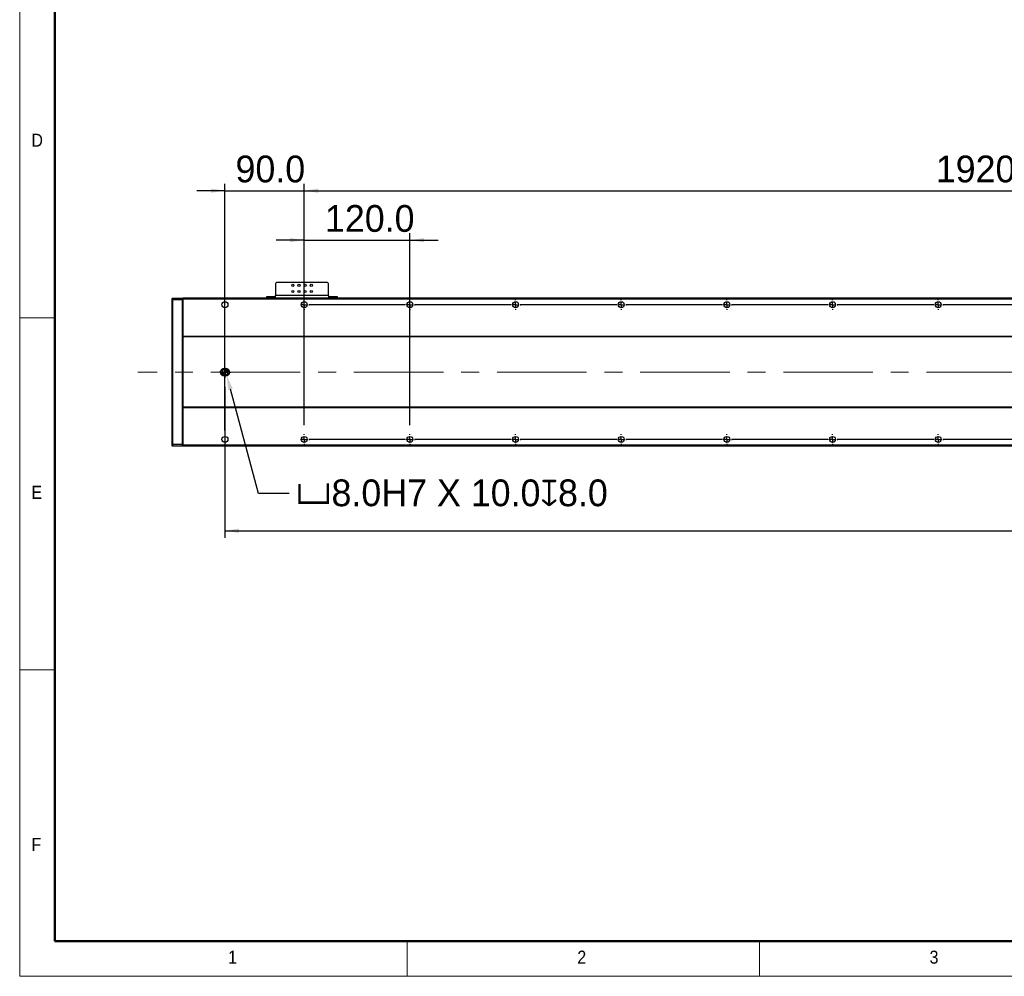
# Model space of a CAD drawing. Header units: millimetres. Extents: x 40 to 3320, y 40 to 2336.
# Tile 1 of 8: x 40 to 1158, y 40 to 1127. Entities that reach past the tile are written whole.
import ezdxf

# ---------------------------------------------------------------- set-up
doc = ezdxf.new("R2010")
doc.units = ezdxf.units.MM
doc.header["$LTSCALE"] = 8
doc.header["$PDSIZE"] = -1
doc.linetypes.add('CENTERX2', pattern=[20.32, 12.7, -2.54, 2.54, -2.54])
doc.layers.add('DIMNS', color=7, linetype='Continuous')
doc.styles.add('SLDTEXTSTYLE0', font='Gothic.ttf', dxfattribs={"width": 0.913})
doc.styles.add('SLDTEXTSTYLE7', font='txt')
doc.dimstyles.new('SLDDIMSTYLE0', dxfattribs={"dimtxt": 30.4, "dimasz": 16, "dimexe": 0, "dimexo": 0.0625, "dimgap": 7.6, "dimtad": 2, "dimdec": 1, "dimrnd": 1e-09, "dimzin": 4, "dimdsep": 46, "dimtxsty": 'SLDTEXTSTYLE7', "dimsah": 1, "dimcen": 0.09, "dimadec": 0, "dimazin": 1, "dimtfac": 1, "dimtdec": 1, "dimtmove": 0, "dimatfit": 0, "dimfxl": 0, "dimfrac": 2, "dimtolj": 1, "dimtzin": 12, "dimarcsym": 0})
doc.dimstyles.new('SLDDIMSTYLE5', dxfattribs={"dimtxt": 30.4, "dimasz": 16, "dimexe": 0, "dimexo": 0.0625, "dimgap": 7.6, "dimtad": 2, "dimdec": 1, "dimrnd": 1e-09, "dimzin": 4, "dimdsep": 46, "dimtxsty": 'SLDTEXTSTYLE7', "dimsah": 1, "dimcen": 0.09, "dimadec": 0, "dimazin": 1, "dimtfac": 1, "dimtdec": 1, "dimtofl": 0, "dimtmove": 0, "dimatfit": 3, "dimfxl": 0, "dimfrac": 2, "dimtolj": 1, "dimtzin": 12, "dimarcsym": 0})
doc.dimstyles.new('SLDDIMSTYLE8', dxfattribs={"dimtxt": 30.4, "dimasz": 16, "dimexe": 0, "dimexo": 0.0625, "dimgap": 7.6, "dimtad": 0, "dimtih": 1, "dimtoh": 1, "dimdec": 1, "dimrnd": 1e-09, "dimzin": 4, "dimdsep": 46, "dimtxsty": 'SLDTEXTSTYLE7', "dimsah": 1, "dimcen": 0, "dimadec": 0, "dimazin": 1, "dimtfac": 1, "dimtdec": 1, "dimtofl": 0, "dimtmove": 0, "dimatfit": 3, "dimfxl": 0, "dimfrac": 2, "dimtolj": 1, "dimtzin": 12, "dimarcsym": 0})

# ---------------------------------------------------------------- blocks, each defined once
blk = doc.blocks.new('_D_19')
at = {"layer": 'DIMNS'}
for p, q in [((363.1, 666), (363.1, 940.4)), ((2283.1, 666), (2283.1, 940.4)), ((363.1, 932.4), (2283.1, 932.4))]:
    blk.add_line(p, q, dxfattribs=at)
for points in [[(363.1, 932.4), (379.1, 930), (379.1, 934.8)], [(2283.1, 932.4), (2267.1, 934.8), (2267.1, 930)]]:
    blk.add_solid(points, dxfattribs=at)
at = {"layer": 'DIMNS', "char_height": 30.4, "attachment_point": 1, "style": 'SLDTEXTSTYLE7'}
for s, insert in [('1920.0', (1080.4, 972.3)), ('=16×120.0(PITCH)', (1199.2, 972.3))]:
    blk.add_mtext(s, dxfattribs=dict(at, insert=insert))
blk = doc.blocks.new('_D_21')
at = {"layer": 'DIMNS'}
for p, q in [((2373.1, 716.2), (2373.1, 538.1)), ((273.1, 709.7), (273.1, 538.1)), ((273.1, 546.1), (2373.1, 546.1))]:
    blk.add_line(p, q, dxfattribs=at)
for points in [[(273.1, 546.1), (289.1, 543.7), (289.1, 548.5)], [(2373.1, 546.1), (2357.1, 548.5), (2357.1, 543.7)]]:
    blk.add_solid(points, dxfattribs=at)
at = {"layer": 'DIMNS', "insert": (1245.8, 585.9), "char_height": 30.4, "attachment_point": 1, "style": 'SLDTEXTSTYLE7'}
blk.add_mtext('2100.0', dxfattribs=at)
blk = doc.blocks.new('_D_24')
at = {"layer": 'DIMNS'}
for p, q in [((273.1, 660), (273.1, 940.4)), ((363.1, 666), (363.1, 940.4)), ((273.1, 932.4), (241.1, 932.4)), ((273.1, 932.4), (363.1, 932.4)), ((363.1, 932.4), (395.1, 932.4))]:
    blk.add_line(p, q, dxfattribs=at)
for points in [[(273.1, 932.4), (257.1, 934.8), (257.1, 930)], [(363.1, 932.4), (379.1, 930), (379.1, 934.8)]]:
    blk.add_solid(points, dxfattribs=at)
at = {"layer": 'DIMNS', "insert": (285.1, 972.3), "char_height": 30.4, "attachment_point": 1, "style": 'SLDTEXTSTYLE7'}
blk.add_mtext('90.0', dxfattribs=at)
blk = doc.blocks.new('_D_26')
at = {"layer": 'DIMNS'}
for p, q in [((363.1, 666), (363.1, 884.2)), ((483.1, 666), (483.1, 884.2)), ((363.1, 876.2), (331.1, 876.2)), ((363.1, 876.2), (483.1, 876.2)), ((483.1, 876.2), (515.1, 876.2))]:
    blk.add_line(p, q, dxfattribs=at)
for points in [[(363.1, 876.2), (347.1, 878.6), (347.1, 873.8)], [(483.1, 876.2), (499.1, 873.8), (499.1, 878.6)]]:
    blk.add_solid(points, dxfattribs=at)
at = {"layer": 'DIMNS', "insert": (386.7, 916.1), "char_height": 30.4, "attachment_point": 1, "style": 'SLDTEXTSTYLE7'}
blk.add_mtext('120.0', dxfattribs=at)
blk = doc.blocks.new('_D_27')
at = {"layer": 'Defpoints', "color": 0}
for p in [(274.1, 726.4), (275.2, 722.5)]:
    blk.add_point(p, dxfattribs=at)
at = {"layer": 'DIMNS', "color": 0, "lineweight": -2}
for p, q in [((311.1, 588.6), (279.3, 707)), ((346, 588.6), (311.1, 588.6))]:
    blk.add_line(p, q, dxfattribs=at)
at = {"layer": 'DIMNS', "color": 0}
blk.add_solid([(281.9, 707.7), (276.7, 706.3), (275.2, 722.5)], dxfattribs=at)
at = {"layer": 'DIMNS', "color": 0, "insert": (353.6, 604.4), "char_height": 30.4, "attachment_point": 1, "style": 'SLDTEXTSTYLE7'}
blk.add_mtext('\\A1;{\\fGDT|b0|i0|c134|p2;v}8.0H7 X 10.0{\\fGDT|b0|i0|c134|p2;x}8.0', dxfattribs=at)
blk = doc.blocks.new('SW_CENTERMARKSYMBOL_0')
at = {"layer": 'DIMNS', "color": 0}
for p, q in [((-5.08, 0), (-6.54, 0)), ((0, 0), (-2.54, 0)), ((0, 5.08), (0, 6.54)), ((0, 0), (0, 2.54)), ((0, 0), (0, -2.54)), ((0, 0), (2.54, 0)), ((5.08, 0), (6.54, 0)), ((0, -5.08), (0, -6.54))]:
    blk.add_line(p, q, dxfattribs=at)
blk = doc.blocks.new('SW_CENTERMARKSYMBOL_1')
at = {"layer": 'DIMNS', "color": 0}
for p, q in [((0, 0), (-2.54, 0)), ((0, 5.08), (0, 5.94)), ((0, 0), (0, 2.54)), ((0, 0), (0, -2.54)), ((0, 0), (2.54, 0)), ((5.08, 0), (5.94, 0)), ((114.92, 0), (5.08, 0)), ((114.92, 0), (114.06, 0)), ((120, 0), (117.46, 0)), ((120, 0), (117.46, 0)), ((120, 5.08), (120, 5.94)), ((120, 0), (120, 2.54)), ((120, 0), (120, 2.54)), ((120, 0), (120, -2.54)), ((120, 0), (122.54, 0)), ((120, 0), (120, -2.54)), ((120, 0), (122.54, 0)), ((125.08, 0), (125.94, 0)), ((234.92, 0), (125.08, 0)), ((234.92, 0), (234.06, 0)), ((240, 0), (237.46, 0)), ((240, 0), (237.46, 0)), ((240, 0), (237.46, 0)), ((240, 5.08), (240, 5.94)), ((240, 0), (240, 2.54)), ((240, 0), (240, 2.54)), ((240, 0), (240, 2.54)), ((240, 0), (240, -2.54)), ((240, 0), (242.54, 0)), ((240, 0), (240, -2.54)), ((240, 0), (242.54, 0)), ((240, 0), (240, -2.54)), ((240, 0), (242.54, 0)), ((245.08, 0), (245.94, 0)), ((354.92, 0), (245.08, 0)), ((354.92, 0), (354.06, 0)), ((360, 0), (357.46, 0)), ((360, 0), (357.46, 0)), ((360, 0), (357.46, 0)), ((360, 0), (357.46, 0)), ((360, 5.08), (360, 5.94)), ((360, 0), (360, 2.54)), ((360, 0), (360, 2.54)), ((360, 0), (360, 2.54)), ((360, 0), (360, 2.54)), ((360, 0), (360, -2.54)), ((360, 0), (362.54, 0)), ((360, 0), (360, -2.54)), ((360, 0), (362.54, 0)), ((360, 0), (360, -2.54)), ((360, 0), (362.54, 0)), ((360, 0), (360, -2.54)), ((360, 0), (362.54, 0)), ((365.08, 0), (365.94, 0)), ((474.92, 0), (365.08, 0)), ((474.92, 0), (474.06, 0)), ((480, 0), (477.46, 0)), ((480, 0), (477.46, 0)), ((480, 0), (477.46, 0)), ((480, 0), (477.46, 0)), ((480, 0), (477.46, 0)), ((480, 5.08), (480, 5.94)), ((480, 0), (480, 2.54)), ((480, 0), (480, 2.54)), ((480, 0), (480, 2.54)), ((480, 0), (480, 2.54)), ((480, 0), (480, 2.54)), ((480, 0), (480, -2.54)), ((480, 0), (482.54, 0)), ((480, 0), (480, -2.54)), ((480, 0), (482.54, 0)), ((480, 0), (480, -2.54)), ((480, 0), (482.54, 0)), ((480, 0), (480, -2.54)), ((480, 0), (482.54, 0)), ((480, 0), (480, -2.54)), ((480, 0), (482.54, 0)), ((485.08, 0), (485.94, 0)), ((594.92, 0), (485.08, 0)), ((594.92, 0), (594.06, 0)), ((600, 0), (597.46, 0)), ((600, 0), (597.46, 0)), ((600, 0), (597.46, 0)), ((600, 0), (597.46, 0)), ((600, 0), (597.46, 0)), ((600, 0), (597.46, 0)), ((600, 5.08), (600, 5.94)), ((600, 0), (600, 2.54)), ((600, 0), (600, 2.54)), ((600, 0), (600, 2.54)), ((600, 0), (600, 2.54)), ((600, 0), (600, 2.54)), ((600, 0), (600, 2.54)), ((600, 0), (600, -2.54)), ((600, 0), (602.54, 0)), ((600, 0), (600, -2.54)), ((600, 0), (602.54, 0)), ((600, 0), (600, -2.54)), ((600, 0), (602.54, 0)), ((600, 0), (600, -2.54)), ((600, 0), (602.54, 0)), ((600, 0), (600, -2.54)), ((600, 0), (602.54, 0)), ((600, 0), (600, -2.54)), ((600, 0), (602.54, 0)), ((605.08, 0), (605.94, 0)), ((714.92, 0), (605.08, 0)), ((714.92, 0), (714.06, 0)), ((720, 0), (717.46, 0)), ((720, 0), (717.46, 0)), ((720, 0), (717.46, 0)), ((720, 0), (717.46, 0)), ((720, 0), (717.46, 0)), ((720, 0), (717.46, 0)), ((720, 0), (717.46, 0)), ((720, 5.08), (720, 5.94)), ((720, 0), (720, 2.54)), ((720, 0), (720, 2.54)), ((720, 0), (720, 2.54)), ((720, 0), (720, 2.54)), ((720, 0), (720, 2.54)), ((720, 0), (720, 2.54)), ((720, 0), (720, 2.54)), ((720, 0), (720, -2.54)), ((720, 0), (722.54, 0)), ((720, 0), (720, -2.54)), ((720, 0), (722.54, 0)), ((720, 0), (720, -2.54)), ((720, 0), (722.54, 0)), ((720, 0), (720, -2.54)), ((720, 0), (722.54, 0)), ((720, 0), (720, -2.54)), ((720, 0), (722.54, 0)), ((720, 0), (720, -2.54)), ((720, 0), (722.54, 0)), ((720, 0), (720, -2.54)), ((720, 0), (722.54, 0)), ((725.08, 0), (725.94, 0)), ((834.92, 0), (725.08, 0)), ((0, -5.08), (0, -5.94)), ((120, -5.08), (120, -5.94)), ((240, -5.08), (240, -5.94)), ((360, -5.08), (360, -5.94)), ((480, -5.08), (480, -5.94)), ((600, -5.08), (600, -5.94)), ((720, -5.08), (720, -5.94))]:
    blk.add_line(p, q, dxfattribs=at)
blk = doc.blocks.new('SW_CENTERMARKSYMBOL_2')
at = {"layer": 'DIMNS', "color": 0}
for p, q in [((0, 0), (-2.54, 0)), ((0, 5.08), (0, 5.94)), ((0, 0), (0, 2.54)), ((0, 0), (0, -2.54)), ((0, 0), (2.54, 0)), ((5.08, 0), (5.94, 0)), ((114.92, 0), (5.08, 0)), ((114.92, 0), (114.06, 0)), ((120, 0), (117.46, 0)), ((120, 0), (117.46, 0)), ((120, 5.08), (120, 5.94)), ((120, 0), (120, 2.54)), ((120, 0), (120, 2.54)), ((120, 0), (120, -2.54)), ((120, 0), (122.54, 0)), ((120, 0), (120, -2.54)), ((120, 0), (122.54, 0)), ((125.08, 0), (125.94, 0)), ((234.92, 0), (125.08, 0)), ((234.92, 0), (234.06, 0)), ((240, 0), (237.46, 0)), ((240, 0), (237.46, 0)), ((240, 0), (237.46, 0)), ((240, 5.08), (240, 5.94)), ((240, 0), (240, 2.54)), ((240, 0), (240, 2.54)), ((240, 0), (240, 2.54)), ((240, 0), (240, -2.54)), ((240, 0), (242.54, 0)), ((240, 0), (240, -2.54)), ((240, 0), (242.54, 0)), ((240, 0), (240, -2.54)), ((240, 0), (242.54, 0)), ((245.08, 0), (245.94, 0)), ((354.92, 0), (245.08, 0)), ((354.92, 0), (354.06, 0)), ((360, 0), (357.46, 0)), ((360, 0), (357.46, 0)), ((360, 0), (357.46, 0)), ((360, 0), (357.46, 0)), ((360, 5.08), (360, 5.94)), ((360, 0), (360, 2.54)), ((360, 0), (360, 2.54)), ((360, 0), (360, 2.54)), ((360, 0), (360, 2.54)), ((360, 0), (360, -2.54)), ((360, 0), (362.54, 0)), ((360, 0), (360, -2.54)), ((360, 0), (362.54, 0)), ((360, 0), (360, -2.54)), ((360, 0), (362.54, 0)), ((360, 0), (360, -2.54)), ((360, 0), (362.54, 0)), ((365.08, 0), (365.94, 0)), ((474.92, 0), (365.08, 0)), ((474.92, 0), (474.06, 0)), ((480, 0), (477.46, 0)), ((480, 0), (477.46, 0)), ((480, 0), (477.46, 0)), ((480, 0), (477.46, 0)), ((480, 0), (477.46, 0)), ((480, 5.08), (480, 5.94)), ((480, 0), (480, 2.54)), ((480, 0), (480, 2.54)), ((480, 0), (480, 2.54)), ((480, 0), (480, 2.54)), ((480, 0), (480, 2.54)), ((480, 0), (480, -2.54)), ((480, 0), (482.54, 0)), ((480, 0), (480, -2.54)), ((480, 0), (482.54, 0)), ((480, 0), (480, -2.54)), ((480, 0), (482.54, 0)), ((480, 0), (480, -2.54)), ((480, 0), (482.54, 0)), ((480, 0), (480, -2.54)), ((480, 0), (482.54, 0)), ((485.08, 0), (485.94, 0)), ((594.92, 0), (485.08, 0)), ((594.92, 0), (594.06, 0)), ((600, 0), (597.46, 0)), ((600, 0), (597.46, 0)), ((600, 0), (597.46, 0)), ((600, 0), (597.46, 0)), ((600, 0), (597.46, 0)), ((600, 0), (597.46, 0)), ((600, 5.08), (600, 5.94)), ((600, 0), (600, 2.54)), ((600, 0), (600, 2.54)), ((600, 0), (600, 2.54)), ((600, 0), (600, 2.54)), ((600, 0), (600, 2.54)), ((600, 0), (600, 2.54)), ((600, 0), (600, -2.54)), ((600, 0), (602.54, 0)), ((600, 0), (600, -2.54)), ((600, 0), (602.54, 0)), ((600, 0), (600, -2.54)), ((600, 0), (602.54, 0)), ((600, 0), (600, -2.54)), ((600, 0), (602.54, 0)), ((600, 0), (600, -2.54)), ((600, 0), (602.54, 0)), ((600, 0), (600, -2.54)), ((600, 0), (602.54, 0)), ((605.08, 0), (605.94, 0)), ((714.92, 0), (605.08, 0)), ((714.92, 0), (714.06, 0)), ((720, 0), (717.46, 0)), ((720, 0), (717.46, 0)), ((720, 0), (717.46, 0)), ((720, 0), (717.46, 0)), ((720, 0), (717.46, 0)), ((720, 0), (717.46, 0)), ((720, 0), (717.46, 0)), ((720, 5.08), (720, 5.94)), ((720, 0), (720, 2.54)), ((720, 0), (720, 2.54)), ((720, 0), (720, 2.54)), ((720, 0), (720, 2.54)), ((720, 0), (720, 2.54)), ((720, 0), (720, 2.54)), ((720, 0), (720, 2.54)), ((720, 0), (720, -2.54)), ((720, 0), (722.54, 0)), ((720, 0), (720, -2.54)), ((720, 0), (722.54, 0)), ((720, 0), (720, -2.54)), ((720, 0), (722.54, 0)), ((720, 0), (720, -2.54)), ((720, 0), (722.54, 0)), ((720, 0), (720, -2.54)), ((720, 0), (722.54, 0)), ((720, 0), (720, -2.54)), ((720, 0), (722.54, 0)), ((720, 0), (720, -2.54)), ((720, 0), (722.54, 0)), ((725.08, 0), (725.94, 0)), ((834.92, 0), (725.08, 0)), ((0, -5.08), (0, -5.94)), ((120, -5.08), (120, -5.94)), ((240, -5.08), (240, -5.94)), ((360, -5.08), (360, -5.94)), ((480, -5.08), (480, -5.94)), ((600, -5.08), (600, -5.94)), ((720, -5.08), (720, -5.94))]:
    blk.add_line(p, q, dxfattribs=at)
blk = doc.blocks.new('SW_DOWELSYMBOL_2')
at = {"linetype": 'Continuous', "lineweight": 18}
h = blk.add_hatch(color=0, dxfattribs=at)
edge = h.paths.add_edge_path(flags=0)
edge.add_arc((0, 0), 4, 180, 270)
edge.add_line((0, -4), (0, 0))
edge.add_line((0, 0), (-4, 0))
h = blk.add_hatch(color=0, dxfattribs=at)
edge = h.paths.add_edge_path(flags=0)
edge.add_arc((0, 0), 4, 0, 90)
edge.add_line((0, 4), (0, 0))
edge.add_line((0, 0), (4, 0))
at = {"layer": 'DIMNS', "color": 0}
blk.add_circle((0, 0), 4, dxfattribs=at)
blk = doc.blocks.new('SW_DOWELSYMBOL_3')
at = {"linetype": 'Continuous', "lineweight": 18}
h = blk.add_hatch(color=0, dxfattribs=at)
edge = h.paths.add_edge_path(flags=0)
edge.add_arc((0, 0), 4, 180, 270)
edge.add_line((0, -4), (0, 0))
edge.add_line((0, 0), (-4, 0))
h = blk.add_hatch(color=0, dxfattribs=at)
edge = h.paths.add_edge_path(flags=0)
edge.add_arc((0, 0), 4, 0, 90)
edge.add_line((0, 4), (0, 0))
edge.add_line((0, 0), (4, 0))
at = {"layer": 'DIMNS', "color": 0}
blk.add_circle((0, 0), 4, dxfattribs=at)

msp = doc.modelspace()

# ---------------------------------------------------------------- linework, layer by layer
at = {"color": 7, "linetype": 'Continuous', "lineweight": 18}
for p, q in [((40, 2336), (40, 40)), ((80, 2296), (80, 80)), ((40, 788), (80, 788)), ((80, 388), (40, 388)), ((80, 80), (3280, 80)), ((480, 40), (480, 80)), ((880, 80), (880, 40)), ((984, 80), (3280, 80)), ((40, 40), (3320, 40))]:
    msp.add_line(p, q, dxfattribs=at)
at = {"color": 7, "linetype": 'Continuous', "lineweight": 50}
for p, q in [((80, 2296), (80, 80)), ((80, 80), (3280, 80))]:
    msp.add_line(p, q, dxfattribs=at)
at = {"color": 7, "linetype": 'Continuous', "lineweight": 25}
for p, q in [((331.65, 828.15), (330.65, 827.15)), ((389.65, 828.15), (331.65, 828.15)), ((390.65, 827.15), (389.65, 828.15)), ((330.65, 827.15), (330.65, 813.35)), ((390.65, 813.35), (390.65, 827.15)), ((213.15, 810.05), (213.45, 810.35)), ((213.15, 808.23), (213.15, 810.05)), ((213.15, 808.23), (213.45, 808.35)), ((213.15, 644.48), (213.15, 808.23)), ((213.45, 810.35), (213.45, 808.35)), ((213.45, 810.35), (224.85, 810.35)), ((213.45, 808.35), (213.45, 644.35)), ((224.85, 808.35), (213.45, 808.35)), ((224.85, 808.35), (224.85, 810.35)), ((225.15, 810.05), (224.85, 810.35)), ((224.85, 644.35), (224.85, 808.35)), ((225.15, 808.23), (224.85, 808.35)), ((2421.15, 810.35), (225.15, 810.35)), ((225.15, 810.35), (225.15, 809.35)), ((2421.15, 809.35), (225.15, 809.35)), ((225.15, 809.35), (225.15, 766.85)), ((320.65, 810.35), (320.65, 812.35)), ((320.65, 812.35), (321.65, 812.35)), ((321.65, 812.35), (321.65, 810.35)), ((321.65, 812.35), (329.65, 812.35)), ((329.65, 812.35), (329.65, 810.35)), ((330.65, 812.35), (329.65, 812.35)), ((390.65, 813.35), (330.65, 813.35)), ((330.65, 810.35), (330.65, 813.35)), ((390.65, 813.35), (390.65, 810.35)), ((391.65, 812.35), (390.65, 812.35)), ((391.65, 812.35), (391.65, 810.35)), ((391.65, 812.35), (399.65, 812.35)), ((399.65, 810.35), (399.65, 812.35)), ((399.65, 812.35), (400.65, 812.35)), ((400.65, 812.35), (400.65, 810.35)), ((2421.15, 766.85), (225.15, 766.85)), ((225.15, 766.85), (225.15, 766.35)), ((2421.15, 766.35), (225.15, 766.35)), ((225.15, 766.35), (225.15, 686.35)), ((274.15, 730.35), (272.15, 730.35)), ((272.15, 722.35), (274.15, 722.35)), ((2421.15, 686.35), (225.15, 686.35)), ((225.15, 686.35), (225.15, 685.85)), ((2421.15, 685.85), (225.15, 685.85)), ((225.15, 685.85), (225.15, 643.35)), ((213.15, 642.65), (213.15, 644.48)), ((213.15, 644.48), (213.45, 644.35)), ((213.15, 642.65), (213.45, 642.35)), ((213.45, 644.35), (213.45, 642.35)), ((213.45, 644.35), (224.85, 644.35)), ((224.85, 642.35), (213.45, 642.35)), ((225.15, 644.48), (224.85, 644.35)), ((224.85, 642.35), (224.85, 644.35)), ((225.15, 642.65), (224.85, 642.35)), ((2421.15, 643.35), (225.15, 643.35)), ((225.15, 643.35), (225.15, 642.35)), ((2421.15, 642.35), (225.15, 642.35))]:
    msp.add_line(p, q, dxfattribs=at)
for centre, radius in [((350.15, 824.85), 1.25), ((350.15, 817.85), 1.25), ((357.15, 824.85), 1.25), ((357.15, 817.85), 1.25), ((364.15, 824.85), 1.25), ((364.15, 817.85), 1.25), ((371.15, 824.85), 1.25), ((371.15, 817.85), 1.25), ((273.15, 802.85), 3.4), ((363.15, 802.85), 3.4), ((483.15, 802.85), 3.4), ((603.15, 802.85), 3.4), ((723.15, 802.85), 3.4), ((843.15, 802.85), 3.4), ((963.15, 802.85), 3.4), ((1083.15, 802.85), 3.4), ((273.15, 649.85), 3.4), ((363.15, 649.85), 3.4), ((483.15, 649.85), 3.4), ((603.15, 649.85), 3.4), ((723.15, 649.85), 3.4), ((843.15, 649.85), 3.4), ((963.15, 649.85), 3.4), ((1083.15, 649.85), 3.4)]:
    msp.add_circle(centre, radius, dxfattribs=at)
for centre, start, end in [((272.15, 726.35), 90, 270), ((274.15, 726.35), 270, 90)]:
    msp.add_arc(centre, 4, start, end, dxfattribs=at)
at = {"layer": 'DIMNS', "linetype": 'CENTERX2', "lineweight": 18}
msp.add_line((2471.95, 726.35), (174.35, 726.35), dxfattribs=at)

# ---------------------------------------------------------------- block references
at = {"layer": 'DIMNS'}
for name, p in [('SW_CENTERMARKSYMBOL_1', (363.15, 802.85)), ('SW_CENTERMARKSYMBOL_0', (273.15, 726.35)), ('SW_DOWELSYMBOL_2', (272.15, 726.35)), ('SW_DOWELSYMBOL_3', (274.15, 726.35)), ('SW_CENTERMARKSYMBOL_2', (363.15, 649.85))]:
    msp.add_blockref(name, p, dxfattribs=at)

# ---------------------------------------------------------------- texts
at = {"color": 7, "linetype": 'Continuous', "lineweight": 0, "char_height": 14.82, "attachment_point": 1, "style": 'SLDTEXTSTYLE0'}
for s, insert in [('D', (53.33, 997.17)), ('E', (53.33, 597.17)), ('F', (53.33, 197.17)), ('1', (276.67, 69.17)), ('2', (673.33, 69.17)), ('3', (1073.33, 69.17))]:
    msp.add_mtext(s, dxfattribs=dict(at, insert=insert))

# ---------------------------------------------------------------- dimensions: what is measured, and where the dimension line sits
at = {"layer": 'DIMNS'}
for base, p1, p2, picture, middle in [((363.15, 932.43), (273.15, 649.85), (363.15, 655.79), '_D_24', (322.56, 932.43)), ((483.15, 876.19), (363.15, 655.79), (483.15, 655.79), '_D_26', (435.09, 876.19))]:
    dim = msp.add_linear_dim(base=base, p1=p1, p2=p2, dimstyle='SLDDIMSTYLE0', dxfattribs=at)
    dim.commit()
    dim.dimension.update_dxf_attribs({"geometry": picture, "text_midpoint": middle, "dimtype": 160})
dim = msp.add_linear_dim(base=(2283.15, 932.43), p1=(363.15, 655.79), p2=(2283.15, 655.79), text='<>=16×120.0(PITCH)', dimstyle='SLDDIMSTYLE5', dxfattribs=at)
dim.commit()
dim.dimension.update_dxf_attribs({"geometry": '_D_19', "text_midpoint": (1305.21, 932.43), "dimtype": 160})
dim = msp.add_linear_dim(base=(2373.15, 546.05), p1=(273.15, 719.81), p2=(2373.15, 726.35), angle=0, dimstyle='SLDDIMSTYLE5', dxfattribs=at)
dim.commit()
dim.dimension.update_dxf_attribs({"geometry": '_D_21', "text_midpoint": (1305.21, 546.05), "dimtype": 160})
dim = msp.add_radius_dim(center=(274.15, 726.35), mpoint=(275.18, 722.49), text='{\\fGDT|b0|i0|c134|p2;v}8.0H7 X 10.0{\\fGDT|b0|i0|c134|p2;x}8.0', dimstyle='SLDDIMSTYLE8', override={"dimpost": '<>'}, dxfattribs=at)
dim.commit()
dim.dimension.update_dxf_attribs({"geometry": '_D_27', "text_midpoint": (552.69, 588.56), "dimtype": 164})

doc.saveas('drawing.dxf')
